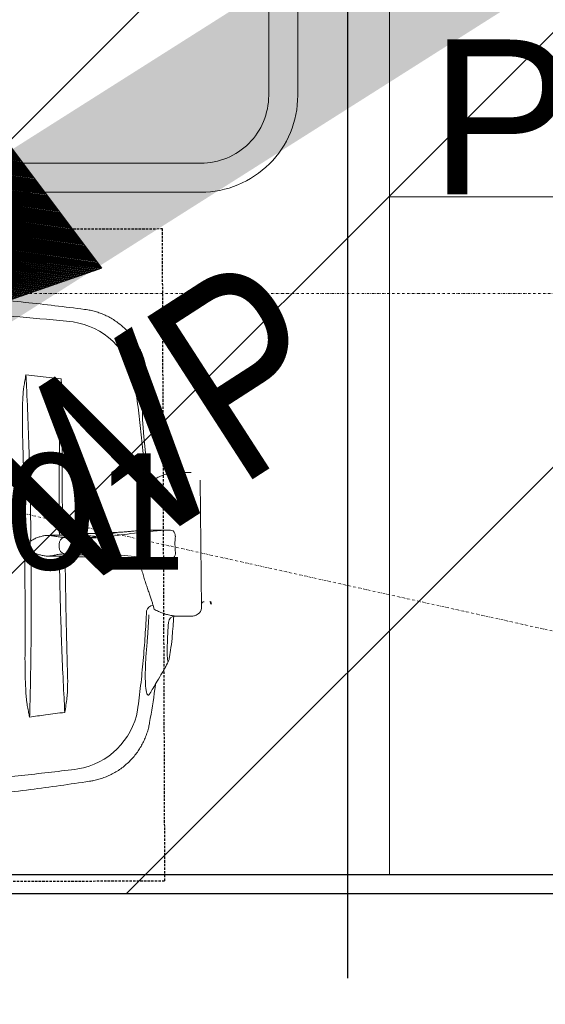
# Model space of a CAD drawing. Header units: millimetres. Extents: x 103872 to 294171, y 5570 to 32737.
# Tile 66 of 117: x 135067 to 135339, y 8443 to 8952. Entities that reach past the tile are written whole.
import ezdxf

# ---------------------------------------------------------------- set-up
doc = ezdxf.new("R2010")
doc.units = ezdxf.units.MM
doc.header["$LTSCALE"] = 2.5
doc.linetypes.add('11aa1PB-bd$0$11aa1PB-af$0$TRATTEGGIATA', pattern=[0.75, 0.5, -0.25])
doc.linetypes.add('DASHDOT2', pattern=[0.5, 0.25, -0.125, 0, -0.125])
for name, color, linetype, lineweight in [('00-ABM-PHE-DRAINAGE TEXT', 7, 'Continuous', 18), ('00-ABM-WASTE PIPE', 3, 'Continuous', 0), ('A - TEXT', 7, 'Continuous', 13), ('CKD Equipments', 252, 'Continuous', 0), ('Dimension', 40, 'Continuous', 0), ('Flow Direction', 1, 'Continuous', 0), ('FURNITURES', 30, 'Continuous', 15), ('K Equipment', 30, 'Continuous', 9), ('TEXT', 40, 'Continuous', 0), ('WALL', 132, 'Continuous', 25)]:
    doc.layers.add(name, color=color, linetype=linetype, lineweight=lineweight)
doc.layers.add('FAINTEQUIP', color=253, linetype='Continuous')
doc.layers.add('TEXT50', color=7, linetype='Continuous')
doc.styles.add('arial 0.80', font='arial.ttf', dxfattribs={"width": 0.8})
doc.styles.add('RG_3F_TITLE BLOCK_A1$0$A1 TBLOCK LBV$0$Style-arial', font='arial.ttf')
doc.styles.get("Standard").update_dxf_attribs({"font": 'GOTHIC.TTF'})
doc.styles.add('style1', font='arial.ttf', dxfattribs={"height": 150})
doc.dimstyles.new('AJKD_30', dxfattribs={"dimscale": 30, "dimtxt": 2, "dimasz": 1, "dimexe": 0.8, "dimexo": 0.8, "dimgap": 0.5, "dimtad": 1, "dimdec": 0, "dimzin": 0, "dimdsep": 46, "dimtxsty": 'Standard', "dimblk": 'ARCHTICK', "dimcen": 0.125, "dimclrd": 251, "dimclre": 251, "dimclrt": 42, "dimadec": 0, "dimazin": 0, "dimtfac": 1, "dimtdec": 0, "dimtix": 1, "dimtmove": 0, "dimatfit": 3, "dimfxl": 1, "dimtolj": 1, "dimtzin": 0, "dimarcsym": 1})
doc.dimstyles.get("Standard").update_dxf_attribs({"dimtxt": 0.18, "dimasz": 0.18, "dimexe": 0.18, "dimexo": 0.0625, "dimgap": 0.09, "dimtad": 0, "dimtih": 1, "dimtoh": 1, "dimdec": 4, "dimzin": 0, "dimdsep": 46, "dimtxsty": 'Standard', "dimcen": 0.09, "dimadec": 0, "dimazin": 0, "dimtfac": 1, "dimtdec": 4, "dimtofl": 0, "dimtmove": 0, "dimatfit": 3, "dimfxl": 1, "dimtolj": 1, "dimtzin": 0, "dimarcsym": 0})

# ---------------------------------------------------------------- blocks, each defined once
blk = doc.blocks.new('*U42')
at = {"color": 8}
blk.add_lwpolyline([(0, 0), (5962.2, 0), (5962.2, -10), (0, -10)], close=True, dxfattribs=at)
blk = doc.blocks.new('awreg')
at = {"layer": 'K Equipment', "color": 8}
for p, q in [((60804.5, 14506.41, -7.42), (60745.06, 14498.12, -7.42)), ((60804.5, 14506.41, -7.42), (60947.98, 14506.41, -7.42)), ((60853.28, 14486.4, -7.42), (60853.27, 14506.41, -7.42)), ((60899.2, 14486.4, -7.42), (60899.2, 14506.4, -7.42)), ((60947.98, 14506.41, -7.42), (61007.42, 14498.14, -7.42)), ((60713.49, 14498.12, -7.42), (60700.74, 14499.75, -7.42)), ((60713.49, 14498.12, -7.42), (60745.06, 14498.12, -7.42)), ((60866.24, 14496.41, -7.42), (60866.22, 14311.87, -7.42)), ((60886.24, 14496.4, -7.42), (60886.22, 14311.87, -7.42)), ((61038.98, 14498.13, -7.42), (61007.42, 14498.14, -7.42)), ((61038.98, 14498.13, -7.42), (61051.76, 14499.75, -7.42)), ((60720.25, 14494.67, -7.42), (60701.87, 14492.1, -7.42)), ((60720.25, 14494.67, -7.42), (60740.26, 14494.66, -7.42)), ((60804.51, 14486.4, -7.42), (60740.26, 14494.66, -7.42)), ((60947.98, 14486.41, -7.42), (61012.25, 14494.67, -7.42)), ((61032.24, 14494.67, -7.42), (61012.25, 14494.67, -7.42)), ((61032.24, 14494.67, -7.42), (61050.63, 14492.12, -7.42)), ((60804.51, 14486.4, -7.42), (60866.23, 14486.4, -7.42)), ((60886.25, 14486.4, -7.42), (60947.98, 14486.41, -7.42)), ((60701.19, 14430.21, -7.42), (61051.19, 14430.24, -7.42)), ((60701.19, 14415.21, -7.42), (61051.19, 14415.24, -7.42)), ((60741.2, 14224.36, -7.42), (60741.19, 14414.36, -7.42)), ((60651.19, 14380.2, -7.42), (60651.22, 13980.2, -7.42)), ((60666.19, 14380.21, -7.42), (60666.22, 13980.21, -7.42)), ((61086.19, 14380.24, -7.42), (61086.22, 13980.24, -7.42)), ((61101.19, 14380.24, -7.42), (61101.22, 13980.24, -7.42)), ((60651.19, 14314.35, -7.42), (60841.19, 14314.37, -7.42)), ((60701.22, 13945.21, -7.42), (61051.22, 13945.24, -7.42)), ((60701.22, 13930.21, -7.42), (61051.22, 13930.24, -7.42))]:
    blk.add_line(p, q, dxfattribs=at)
for centre, radius in [((60804.49, 14496.42, -7.42), 10), ((60947.95, 14496.42, -7.42), 10), ((60947.96, 14496.42, -7.42), 10), ((60741.19, 14314.36, -7.42), 50), ((60741.19, 14314.36, -7.42), 25)]:
    blk.add_circle(centre, radius, dxfattribs=at)
for centre, radius, start, end in [((60804.49, 14496.42, -7.42), 20.92, 28.5539, 159.6794), ((60947.96, 14496.43, -7.42), 20.92, 20.3274, 151.4528), ((60876.22, 14496.42, -7.42), 10, 0.0044, 180.0034), ((60707.62, 14496.89, -7.42), 7.49, 157.3857, 219.5836), ((61044.83, 14496.91, -7.42), 7.49, 320.4232, 22.6211), ((60804.49, 14496.42, -7.42), 20.92, 200.9658, 331.4528), ((60947.96, 14496.43, -7.42), 20.92, 208.5539, 339.0409), ((60701.19, 14380.21, -7.42), 50, 90.004, 180.004), ((61051.19, 14380.24, -7.42), 50, 0.004, 90.004), ((60701.19, 14380.21, -7.42), 35, 90.004, 180.004), ((61051.19, 14380.24, -7.42), 35, 0.004, 90.004), ((60876.22, 14311.87, -7.42), 10, 180.0034, 0.0034), ((60701.22, 13980.21, -7.42), 50, 180.004, 270.004), ((60701.22, 13980.21, -7.42), 35, 180.004, 270.004), ((61051.22, 13980.24, -7.42), 50, 270.004, 0.004), ((61051.22, 13980.24, -7.42), 35, 270.004, 0.004)]:
    blk.add_arc(centre, radius, start, end, dxfattribs=at)
blk = doc.blocks.new('G$C62143A14')
at = {"color": 8, "linetype": 'Continuous', "lineweight": 0}
for p, q in [((174.02, 78.58), (175.51, 78.6)), ((169.06, 73.73), (168.91, 73.48)), ((180.74, 73.61), (180.59, 73.86)), ((53.02, 62.85), (53.02, 62.86)), ((296.83, 65.48), (296.83, 65.47)), ((170.72, 59.96), (170.71, 59.95)), ((174.2, 50.13), (175.95, 50.15)), ((165.22, 36.62), (167.76, 36.65)), ((167.76, 36.65), (167.91, 23.62)), ((182.67, 36.81), (185.22, 36.83)), ((182.81, 23.78), (182.67, 36.81)), ((83.35, 31.96), (83.35, 31.96)), ((208.63, 30.26), (206.72, 30.77)), ((226.17, 34.33), (211.46, 33.05)), ((252.18, 33.41), (252.18, 33.41)), ((267.17, 33.94), (267.17, 33.94)), ((143.85, 30.09), (141.96, 29.54)), ((117.32, 21.61), (117.06, 21.67)), ((117.32, 21.61), (120.74, 21.13)), ((135.1, 22.21), (134.69, 22.24)), ((232.42, 22.7), (233.43, 22.86)), ((232.63, 22.72), (233.05, 22.8)), ((233.43, 22.86), (233.69, 22.92)), ((237.04, 24.06), (236.98, 23.98)), ((138.31, 18.59), (138.41, 9.59)), ((212.61, 10.39), (212.51, 19.39)), ((138.93, 7.79), (139.52, 6.83)), ((208.57, 5.87), (142.54, 5.16)), ((144.47, 0.35), (144.46, 0.34)), ((145.86, 0.26), (144.46, 0)), ((144.47, 0.35), (145.73, 0.58))]:
    blk.add_line(p, q, dxfattribs=at)
at = {"color": 8, "linetype": 'Continuous', "lineweight": 0, "flags": 128}
blk.add_lwpolyline([(252.17, 33.43), (252.43, 33.58), (252.93, 34.19), (252.63, 34.72), (251.55, 35.13), (249.67, 35.42), (247.1, 35.59), (243.8, 35.62), (239.98, 35.51), (235.58, 35.25), (231.03, 34.86), (226.17, 34.33), (226.17, 34.33), (226.17, 34.33)], dxfattribs=at)
at = {"color": 8, "linetype": 'Continuous', "lineweight": 0}
for centre, radius, start, end in [((267.68, 94.22), 5.1, 162.25, 162.5727), ((166.77, 65.44), 13.03, 78.4354, 93.3892), ((173.91, 75.19), 3.4, 88.0138, 169.0513), ((175.71, 75.21), 3.4, 12.1812, 93.2187), ((183.05, 65.63), 13.01, 87.8393, 102.8138), ((252.96, 76.9), 37.74, 281.6875, 351.5567), ((96.63, 75.22), 37.74, 189.6762, 259.5445), ((174.1, 53.58), 3.45, 188.5333, 271.7692), ((175.98, 53.6), 3.45, 269.4632, 352.6991), ((140.24, 29.98), 3.62, 1.801, 76.4249), ((212.72, 28.94), 4.3, 107.038, 162.1316), ((134.87, 18.77), 3.44, 356.8942, 86.3044), ((215.53, 20.35), 3.47, 94.0507, 168.164), ((171.26, 23.04), 4.5, 231.4199, 269.6002), ((179.47, 23.13), 4.5, 271.6322, 309.8125), ((141.91, 9.63), 3.5, 180.6162, 211.58), ((142.5, 8.66), 3.5, 211.58, 270.6162), ((144.42, 3.78), 1.4, 0.6162, 90.6162), ((145.68, 0.75), 0.175, 280.6162, 1.5356)]:
    blk.add_arc(centre, radius, start, end, dxfattribs=at)
for centre, major_axis, start_param, end_param in [((169.75, 70.56), (0.11, -10.5), 2.411328, 2.834153), ((174.44, 139.98), (0.89, -82.6), 5.55292, 5.600646), ((173.78, 139.97), (0.89, -82.6), 0.682539, 0.730265), ((179.96, 70.67), (0.11, -10.5), 3.449035, 3.871858), ((169.91, 64.96), (0.15, -14), 0.555229, 2.459054), ((179.92, 65.07), (0.15, -14), 3.824132, 5.727956), ((179.91, -88.67), (1.8, -166.89), 3.696821, 3.973461), ((173.23, -88.74), (1.8, -166.89), 2.309725, 2.586364)]:
    blk.add_ellipse(centre, major_axis=major_axis, ratio=0.087489, start_param=start_param, end_param=end_param, dxfattribs=at)
for points, knots in [([(296.81, 65.48), (298.08, 75.69), (300.71, 96.79), (303.47, 128.89), (305.24, 155.54), (305.68, 171.27), (305.65, 170.35)], [0, 0, 0, 0, 0.27832, 0.574596, 0.870871, 1, 1, 1, 1]), ([(41.94, 167.57), (41.94, 167.57), (42.68, 152.71), (45.01, 126.11), (48.47, 94.08), (51.55, 73.04), (53.04, 62.85)], [0, 0, 0, 0, 0.128959, 0.425292, 0.721626, 1, 1, 1, 1]), ([(59.43, 68.88), (58.27, 78.02), (57.21, 87.19), (55.28, 105.56), (54.41, 114.77), (53.63, 123.99)], [0, 0, 0, 0, 0.5, 0.5, 1, 1, 1, 1]), ([(294.9, 126.59), (294.32, 117.35), (293.65, 108.13), (292.12, 89.72), (291.25, 80.53), (290.3, 71.36)], [0, 0, 0, 0, 0.5, 0.5, 1, 1, 1, 1]), ([(119.9, 96.23), (128.99, 96.19), (138.1, 96.19), (156.34, 96.25), (165.47, 96.31), (179.17, 96.46), (183.74, 96.51), (192.87, 96.65), (197.43, 96.72), (211.1, 96.97), (220.2, 97.17), (229.28, 97.41)], [0, 0, 0, 0, 0.25, 0.25, 0.5, 0.5, 0.625, 0.625, 0.75, 0.75, 1, 1, 1, 1]), ([(229.28, 97.41), (231.6, 97.47), (233.91, 97.52), (238.54, 97.58), (240.85, 97.59), (245.47, 97.55), (247.78, 97.51), (251.23, 97.35), (252.38, 97.29), (254.1, 97.15), (254.68, 97.1), (255.82, 96.97), (256.39, 96.9), (256.96, 96.81)], [0, 0, 0, 0, 0.25, 0.25, 0.5, 0.5, 0.75, 0.75, 0.875, 0.875, 0.9375, 0.9375, 1, 1, 1, 1]), ([(256.96, 96.81), (257.94, 96.66), (258.92, 96.49), (260.38, 96.24), (260.87, 96.15), (261.6, 96.02), (261.85, 95.98), (262.21, 95.91), (262.34, 95.89), (262.52, 95.85), (262.58, 95.84), (262.7, 95.81), (262.76, 95.8), (262.82, 95.78)], [0, 0, 0, 0, 0.5, 0.5, 0.75, 0.75, 0.875, 0.875, 0.9375, 0.9375, 0.96875, 0.96875, 1, 1, 1, 1]), ([(86.37, 93.88), (86.33, 93.86), (86.29, 93.85), (86.24, 93.84), (86.24, 93.83), (86.23, 93.83), (86.22, 93.83)], [0, 0, 0, 0, 0.0001941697, 0.0001941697, 0.0001941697, 0.0002311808, 0.0002311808, 0.0002311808, 0.0002311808]), ([(86.37, 93.88), (86.43, 93.9), (86.49, 93.91), (86.61, 93.94), (86.67, 93.96), (86.86, 94), (86.98, 94.02), (87.34, 94.1), (87.59, 94.15), (88.32, 94.3), (88.81, 94.39), (90.28, 94.68), (91.26, 94.86), (92.25, 95.04)], [0, 0, 0, 0, 0.03125, 0.03125, 0.0625, 0.0625, 0.125, 0.125, 0.25, 0.25, 0.5, 0.5, 1, 1, 1, 1]), ([(92.25, 95.04), (92.81, 95.14), (93.38, 95.23), (94.53, 95.38), (95.1, 95.44), (96.81, 95.62), (97.96, 95.71), (101.41, 95.93), (103.71, 96.03), (108.32, 96.16), (110.63, 96.2), (115.26, 96.24), (117.58, 96.24), (119.9, 96.23)], [0, 0, 0, 0, 0.0625, 0.0625, 0.125, 0.125, 0.25, 0.25, 0.5, 0.5, 0.75, 0.75, 1, 1, 1, 1]), ([(170, 93.07), (166.71, 93.04), (163.43, 93.02), (156.86, 92.99), (153.58, 92.98), (143.76, 92.97), (137.25, 93), (117.82, 93.15), (105, 93.36), (92.31, 93.68)], [0, 0, 0, 0, 0.125, 0.125, 0.25, 0.25, 0.5, 0.5, 1, 1, 1, 1]), ([(171.15, 91.57), (170.99, 91.27), (170.85, 90.97), (170.6, 90.35), (170.48, 90.04), (170.16, 89.1), (169.97, 88.46), (169.66, 87.18), (169.54, 86.53), (169.37, 85.23), (169.33, 84.57), (169.35, 83.91)], [0, 0, 0, 0, 0.125, 0.125, 0.25, 0.25, 0.5, 0.5, 0.75, 0.75, 1, 1, 1, 1]), ([(171.15, 91.57), (171.34, 91.9), (171.52, 92.23), (171.87, 92.9), (172.05, 93.23), (172.23, 93.56)], [0, 0, 0, 0, 0.5, 0.5, 1, 1, 1, 1]), ([(178.1, 91.64), (177.92, 91.97), (177.73, 92.3), (177.36, 92.95), (177.17, 93.28), (176.99, 93.61)], [0, 0, 0, 0, 0.5, 0.5, 1, 1, 1, 1]), ([(180.07, 84.02), (180.08, 84.68), (180.02, 85.34), (179.83, 86.64), (179.69, 87.28), (179.35, 88.56), (179.16, 89.19), (178.81, 90.13), (178.69, 90.44), (178.42, 91.05), (178.27, 91.35), (178.1, 91.64)], [0, 0, 0, 0, 0.25, 0.25, 0.5, 0.5, 0.75, 0.75, 0.875, 0.875, 1, 1, 1, 1]), ([(256.93, 95.45), (244.25, 94.86), (231.42, 94.38), (215.18, 93.9), (211.92, 93.81), (205.4, 93.64), (202.13, 93.57), (192.33, 93.36), (185.79, 93.25), (179.23, 93.17)], [0, 0, 0, 0, 0.5, 0.5, 0.625, 0.625, 0.75, 0.75, 1, 1, 1, 1]), ([(262.81, 95.75), (262.86, 95.75), (262.9, 95.74), (262.95, 95.73), (262.96, 95.73), (262.97, 95.73), (262.97, 95.73)], [0, 0, 0, 0, 0.0002027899, 0.0002027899, 0.0002027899, 0.000241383, 0.000241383, 0.000241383, 0.000241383]), ([(262.82, 95.78), (262.86, 95.76), (262.91, 95.75), (262.95, 95.74), (262.96, 95.73), (262.97, 95.73), (262.97, 95.73)], [0, 0, 0, 0, 0.0002012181, 0.0002012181, 0.0002012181, 0.0002381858, 0.0002381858, 0.0002381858, 0.0002381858]), ([(169.92, 80.57), (169.82, 80.92), (169.72, 81.38), (169.58, 82.21), (169.53, 82.52), (169.44, 83.17), (169.4, 83.53), (169.35, 83.91)], [0, 0, 0, 0, 0.5, 0.5, 0.75, 0.75, 1, 1, 1, 1]), ([(180.07, 84.02), (180.03, 83.65), (180, 83.29), (179.92, 82.63), (179.88, 82.32), (179.76, 81.49), (179.67, 81.03), (179.58, 80.67)], [0, 0, 0, 0, 0.25, 0.25, 0.5, 0.5, 1, 1, 1, 1]), ([(96.1, 76.05), (101.78, 76.36), (107.49, 76.64), (119.01, 77.14), (124.81, 77.37), (136.49, 77.77), (142.37, 77.94), (154.17, 78.23), (160.07, 78.35), (166, 78.44)], [0, 0, 0, 0, 0.25, 0.25, 0.5, 0.5, 0.75, 0.75, 1, 1, 1, 1]), ([(169.38, 78.2), (169.38, 77.64), (169.37, 77.11), (169.34, 76.09), (169.32, 75.63), (169.26, 74.82), (169.23, 74.49), (169.15, 73.98), (169.1, 73.81), (169.06, 73.73)], [0, 0, 0, 0, 0.25, 0.25, 0.5, 0.5, 0.75, 0.75, 1, 1, 1, 1]), ([(180.59, 73.86), (180.54, 73.93), (180.49, 74.1), (180.4, 74.61), (180.35, 74.94), (180.28, 75.75), (180.25, 76.21), (180.2, 77.23), (180.18, 77.76), (180.17, 78.32)], [0, 0, 0, 0, 0.25, 0.25, 0.5, 0.5, 0.75, 0.75, 1, 1, 1, 1]), ([(184.01, 76.87), (183.78, 76.85), (183.56, 76.81), (183.13, 76.68), (182.92, 76.6), (182.53, 76.4), (182.34, 76.29), (181.99, 76.03), (181.83, 75.89), (181.54, 75.59), (181.41, 75.43), (181.18, 75.09), (181.09, 74.92), (180.93, 74.56), (180.87, 74.37), (180.8, 74.09), (180.78, 73.99), (180.75, 73.8), (180.75, 73.71), (180.74, 73.61)], [0, 0, 0, 0, 0.125, 0.125, 0.25, 0.25, 0.375, 0.375, 0.5, 0.5, 0.625, 0.625, 0.75, 0.75, 0.875, 0.875, 0.9375, 0.9375, 1, 1, 1, 1]), ([(183.54, 78.63), (189.46, 78.67), (195.37, 78.68), (207.15, 78.64), (213.04, 78.59), (224.74, 78.44), (230.55, 78.34), (242.08, 78.08), (247.81, 77.92), (253.48, 77.74)], [0, 0, 0, 0, 0.25, 0.25, 0.5, 0.5, 0.75, 0.75, 1, 1, 1, 1]), ([(239.78, 76.9), (242.06, 76.87), (244.32, 76.84), (247.72, 76.85), (248.85, 76.86), (251.11, 76.91), (252.24, 76.94), (253.37, 77)], [0, 0, 0, 0, 0.5, 0.5, 0.75, 0.75, 1, 1, 1, 1]), ([(110.02, 74.3), (107.71, 74.23), (105.4, 74.19), (101.95, 74.23), (100.79, 74.25), (99.07, 74.33), (98.49, 74.36), (97.34, 74.45), (96.77, 74.5), (96.19, 74.57)], [0, 0, 0, 0, 0.5, 0.5, 0.75, 0.75, 0.875, 0.875, 1, 1, 1, 1]), ([(165.28, 75.49), (160.66, 75.42), (156.04, 75.35), (146.8, 75.19), (142.19, 75.1), (128.37, 74.8), (119.18, 74.57), (110.02, 74.3)], [0, 0, 0, 0, 0.25, 0.25, 0.5, 0.5, 1, 1, 1, 1]), ([(165.48, 75.48), (165.71, 75.47), (165.93, 75.44), (166.36, 75.37), (166.58, 75.32), (166.98, 75.21), (167.17, 75.14), (167.54, 74.99), (167.7, 74.9), (168.01, 74.72), (168.15, 74.62), (168.39, 74.41), (168.5, 74.3), (168.67, 74.08), (168.74, 73.96), (168.82, 73.78), (168.85, 73.72), (168.88, 73.6), (168.9, 73.54), (168.91, 73.48)], [0, 0, 0, 0, 0.125, 0.125, 0.25, 0.25, 0.375, 0.375, 0.5, 0.5, 0.625, 0.625, 0.75, 0.75, 0.875, 0.875, 0.9375, 0.9375, 1, 1, 1, 1]), ([(170.03, 64.96), (170.03, 65.38), (170.03, 66.4), (170.07, 67.93), (170.16, 69.3), (170.29, 70.16), (170.43, 70.49), (170.51, 70.29), (170.53, 70.22)], [0, 0, 0, 0, 0.132098, 0.323567, 0.515414, 0.707812, 0.900839, 1, 1, 1, 1]), ([(170.53, 70.22), (170.56, 70.18), (170.64, 70.06), (170.77, 69.22), (170.89, 67.85), (170.96, 66.34), (170.99, 64.75), (170.98, 63.15), (170.92, 61.54), (170.82, 60.3), (170.72, 59.92), (170.68, 59.74)], [0, 0, 0, 0, 0.060949, 0.185979, 0.310678, 0.434944, 0.512561, 0.636279, 0.760031, 0.884003, 1, 1, 1, 1]), ([(178.86, 65.06), (178.85, 65.24), (178.85, 66.03), (178.86, 66.8), (178.88, 67.62), (178.9, 67.86), (178.91, 68.1)], [0, 0, 0, 0, 0.170805, 0.715603, 0.716948, 1, 1, 1, 1]), ([(178.91, 68.1), (178.93, 68.35), (178.96, 69.1), (179.06, 69.93), (179.21, 70.49), (179.32, 70.34), (179.37, 70.26)], [0, 0, 0, 0, 0.138475, 0.425595, 0.712972, 1, 1, 1, 1]), ([(179.37, 70.26), (179.42, 70.07), (179.53, 69.69), (179.66, 68.44), (179.75, 66.86), (179.79, 65.29), (179.79, 63.72), (179.76, 62.22), (179.67, 60.89), (179.58, 60.12), (179.52, 60.01), (179.51, 60)], [0, 0, 0, 0, 0.12873, 0.257, 0.385041, 0.513034, 0.593354, 0.721934, 0.850956, 0.980313, 1, 1, 1, 1]), ([(53.02, 62.86), (53.14, 62.13), (53.4, 60.52), (54.04, 58.07), (54.88, 55.5), (55.92, 53), (57.17, 50.5), (58.66, 48.03), (60.38, 45.63), (62.27, 43.4), (64.29, 41.35), (66.44, 39.49), (68.7, 37.81), (71.05, 36.33), (73.48, 35.04), (75.96, 33.95), (78.49, 33.05), (80.95, 32.36), (82.58, 32.05), (83.34, 31.91)], [0, 0, 0, 0, 0.047522, 0.105774, 0.164129, 0.222565, 0.281067, 0.345588, 0.409388, 0.472348, 0.534521, 0.59595, 0.656664, 0.716682, 0.776014, 0.834663, 0.892623, 0.94988, 1, 1, 1, 1]), ([(168.89, 63.67), (168.88, 62.02), (168.87, 59.26), (168.81, 55.52), (168.73, 52.37), (168.62, 49.31), (168.49, 46.4), (168.34, 43.67), (168.17, 41.14), (167.98, 38.76), (167.84, 37.35), (167.76, 36.65)], [0, 0, 0, 0, 0.155431, 0.25949, 0.363548, 0.470649, 0.57775, 0.681803, 0.785857, 0.892928, 1, 1, 1, 1]), ([(170.68, 59.74), (170.68, 59.72), (170.63, 59.47), (170.51, 59.52), (170.35, 59.99), (170.21, 61.08), (170.1, 62.6), (170.05, 63.98), (170.04, 64.77), (170.03, 64.96)], [0, 0, 0, 0, 0.0125521, 0.1986893, 0.3850478, 0.5712562, 0.7570178, 0.9421233, 1, 1, 1, 1]), ([(179.51, 60), (179.47, 59.87), (179.38, 59.61), (179.22, 59.93), (179.07, 60.79), (178.95, 62.14), (178.88, 63.64), (178.86, 64.65), (178.86, 65.06)], [0, 0, 0, 0, 0.154069, 0.335329, 0.515993, 0.696154, 0.875964, 1, 1, 1, 1]), ([(182.67, 36.81), (182.55, 37.86), (182.33, 39.6), (182.06, 42.44), (181.85, 45.05), (181.65, 47.86), (181.46, 50.83), (181.31, 53.9), (181.17, 57.09), (181.05, 60.39), (180.99, 62.66), (180.97, 63.8)], [0, 0, 0, 0, 0.1578809, 0.261641, 0.3654014, 0.4721602, 0.5789187, 0.6826798, 0.7864408, 0.8932205, 1, 1, 1, 1]), ([(267.18, 33.88), (267.25, 33.89), (268.2, 34.05), (270, 34.52), (272.58, 35.32), (275.08, 36.33), (277.52, 37.51), (279.94, 38.92), (282.31, 40.55), (284.6, 42.42), (286.71, 44.43), (288.63, 46.57), (290.36, 48.83), (291.9, 51.18), (293.24, 53.62), (294.38, 56.11), (295.32, 58.66), (296.06, 61.24), (296.57, 63.51), (296.75, 64.93), (296.82, 65.48)], [0, 0, 0, 0, 0.0043, 0.062427, 0.120682, 0.179038, 0.237474, 0.295974, 0.360442, 0.424188, 0.487097, 0.549223, 0.610606, 0.671276, 0.731251, 0.79054, 0.849146, 0.907063, 0.964275, 1, 1, 1, 1]), ([(141.09, 33.5), (136.79, 33.72), (128.2, 34.17), (115.35, 35.2), (102.53, 36.47), (94.03, 37.56), (89.78, 38.11)], [0, 0, 0, 0, 0.249503, 0.499005, 0.749503, 1, 1, 1, 1]), ([(165.22, 36.62), (164.35, 36.43), (162.5, 36.03), (159.79, 35.31), (157.08, 34.49), (154.48, 33.64), (152.02, 32.79), (149.73, 31.98), (147.6, 31.24), (145.61, 30.58), (144.44, 30.25), (143.85, 30.09)], [0, 0, 0, 0, 0.099727, 0.210626, 0.321535, 0.435425, 0.549315, 0.660296, 0.771268, 0.885644, 1, 1, 1, 1]), ([(206.72, 30.77), (206.15, 30.91), (205.01, 31.2), (203.04, 31.8), (200.88, 32.5), (198.55, 33.27), (196.09, 34.06), (193.5, 34.86), (190.75, 35.62), (187.98, 36.3), (186.1, 36.67), (185.22, 36.83)], [0, 0, 0, 0, 0.110862, 0.221742, 0.336208, 0.450686, 0.561628, 0.67257, 0.786427, 0.900273, 1, 1, 1, 1]), ([(260.61, 39.95), (256.39, 39.31), (247.95, 38.05), (235.18, 36.5), (222.34, 35.19), (213.72, 34.55), (209.42, 34.23)], [0, 0, 0, 0, 0.249503, 0.499006, 0.749503, 1, 1, 1, 1]), ([(83.34, 31.92), (89.09, 30.92), (95.7, 29.76), (102.37, 28.98), (103.24, 28.87)], [0, 0, 0, 0, 0.868162, 1, 1, 1, 1]), ([(124.33, 33.23), (124.33, 33.23), (123.07, 33.22), (120.51, 33.66), (116.51, 33.85), (112.39, 34.08), (108.39, 34.16), (104.84, 34.13), (101.9, 33.97), (99.62, 33.68), (98.11, 33.28), (97.48, 32.77), (97.56, 32.26), (98.19, 31.89), (98.42, 31.76)], [0, 0, 0, 0, 0.000001, 0.077483, 0.156444, 0.251386, 0.349178, 0.444652, 0.543049, 0.640373, 0.740767, 0.840327, 0.943106, 1, 1, 1, 1]), ([(98.42, 31.71), (99.33, 31.18), (101.46, 29.93), (105, 27.84), (109.19, 25.36), (112.16, 23.59), (115.1, 22.21)], [0, 0, 0, 0, 0.179067, 0.418189, 0.690626, 1, 1, 1, 1]), ([(124.33, 33.23), (124.33, 33.23), (124.33, 33.23), (124.33, 33.23), (124.33, 33.23), (124.33, 33.23), (124.33, 33.23)], [0, 0, 0, 0, 0.000000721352, 0.000000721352, 0.000000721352, 0.000001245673, 0.000001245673, 0.000001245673, 0.000001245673]), ([(124.33, 33.23), (124.33, 33.23), (124.33, 33.23), (124.33, 33.23), (124.33, 33.23), (124.33, 33.23)], [0, 0, 0, 0, 0.341802, 0.948176, 1, 1, 1, 1]), ([(139.07, 32.27), (136.61, 32.4), (134.15, 32.55), (130.47, 32.78), (128.62, 32.91), (126.48, 33.07), (125.4, 33.15), (124.94, 33.18), (124.64, 33.21), (124.48, 33.22), (124.33, 33.23)], [0, 0, 0, 0, 0.5, 0.5, 0.75, 0.875, 0.9375, 0.96875, 0.96875, 1, 1, 1, 1]), ([(236.98, 23.98), (238.25, 24.77), (240.79, 26.37), (244.68, 28.79), (248.48, 31.14), (250.98, 32.67), (252.16, 33.4)], [0, 0, 0, 0, 0.2528454, 0.5089886, 0.7672662, 1, 1, 1, 1]), ([(247.32, 30.42), (248.21, 30.54), (254.86, 31.47), (261.46, 32.77), (267.18, 33.9)], [0, 0, 0, 0, 0.132817, 1, 1, 1, 1]), ([(141.96, 29.54), (141.52, 28.82), (141.13, 28.08), (140.42, 26.57), (140.11, 25.81), (139.56, 24.26), (139.32, 23.47), (138.93, 21.88), (138.77, 21.08), (138.65, 20.27)], [0, 0, 0, 0, 0.25, 0.25, 0.5, 0.5, 0.75, 0.75, 1, 1, 1, 1]), ([(212.14, 21.06), (212, 21.87), (211.82, 22.67), (211.39, 24.25), (211.14, 25.03), (210.56, 26.56), (210.23, 27.32), (209.49, 28.81), (209.08, 29.54), (208.63, 30.26)], [0, 0, 0, 0, 0.25, 0.25, 0.5, 0.5, 0.75, 0.75, 1, 1, 1, 1]), ([(134.69, 22.24), (133.57, 22.31), (131.28, 22.45), (127.99, 22.61), (124.87, 22.73), (122.08, 22.8), (119.64, 22.82), (117.67, 22.78), (116.18, 22.69), (115.26, 22.56), (114.89, 22.37), (115.12, 22.15), (115.88, 21.89), (116.84, 21.7), (117.32, 21.61)], [0, 0, 0, 0, 0.0820775, 0.1665466, 0.2486247, 0.333071, 0.415408, 0.5001276, 0.5825184, 0.6672865, 0.7498339, 0.8347659, 0.9162327, 1, 1, 1, 1]), ([(120.74, 21.13), (122.71, 20.79), (125.41, 20.33), (128.26, 20.2), (129.04, 20.16)], [0, 0, 0, 0, 0.7275248, 1, 1, 1, 1]), ([(167.91, 23.62), (167.91, 23.11), (167.92, 22.17), (168.08, 20.79), (168.33, 19.95), (168.45, 19.52)], [0, 0, 0, 0, 0.374373, 0.684718, 1, 1, 1, 1]), ([(182.35, 19.67), (182.48, 20.15), (182.84, 21.5), (182.82, 22.88), (182.81, 23.78)], [0, 0, 0, 0, 0.3484193, 1, 1, 1, 1]), ([(212.51, 19.39), (212.44, 19.64), (212.39, 19.8), (212.27, 20.31), (212.21, 20.65), (212.14, 21.06)], [0, 0, 0, 0, 0.5, 0.5, 1, 1, 1, 1]), ([(212.29, 20.26), (212.39, 20.27), (212.49, 20.28), (212.59, 20.28), (213.82, 20.36), (216.88, 20.56), (219.93, 20.94), (221.75, 21.17)], [-0.033141, -0.033141, -0.033141, -0.033141, 0, 0, 0, 0.400839, 1, 1, 1, 1]), ([(215.28, 23.8), (215.54, 23.84), (215.8, 23.87), (216.05, 23.87), (216.05, 23.87)], [0, 0, 0, 0, 0.9999461, 1, 1, 1, 1]), ([(216.05, 23.87), (216.05, 23.87), (217.12, 24.42), (219.72, 23.83), (223.12, 24.3), (226.46, 24.36), (229.43, 24.48), (232.04, 24.53), (234.15, 24.52), (235.76, 24.46), (236.76, 24.34), (237.2, 24.2), (237.08, 24.09), (237.04, 24.06)], [0, 0, 0, 0, 0.000001, 0.102794, 0.208141, 0.312848, 0.420372, 0.524648, 0.631769, 0.736112, 0.843311, 0.947618, 1, 1, 1, 1]), ([(221.75, 21.15), (222.36, 21.19), (226.04, 21.43), (229.51, 22.12), (232.42, 22.7)], [0, 0, 0, 0, 0.163282, 1, 1, 1, 1]), ([(233.69, 22.9), (233.96, 22.96), (234.67, 23.1), (235.44, 23.31), (236.14, 23.55), (236.6, 23.73), (236.91, 23.92), (236.98, 23.97)], [0, 0, 0, 0, 0.216023, 0.560392, 0.763973, 0.942309, 1, 1, 1, 1]), ([(129.04, 20.17), (130.87, 19.98), (133.92, 19.66), (136.99, 19.54), (138.22, 19.48)], [0, 0, 0, 0, 0.598702, 1, 1, 1, 1]), ([(138.65, 20.27), (138.59, 19.85), (138.53, 19.52), (138.42, 19.01), (138.38, 18.84), (138.31, 18.59)], [0, 0, 0, 0, 0.5, 0.5, 1, 1, 1, 1]), ([(171.23, 18.54), (172.61, 18.71), (174, 18.81), (176.82, 18.84), (178.22, 18.77), (179.6, 18.63)], [0, 0, 0, 0, 0.5, 0.5, 1, 1, 1, 1])]:
    blk.add_open_spline(points, degree=3, knots=knots, dxfattribs=at)
for points in [[(87.34, 85.58), (86.98, 88.33), (86.61, 91.08), (86.22, 93.83)], [(92.31, 93.68), (90.3, 93.74), (88.27, 93.79), (86.22, 93.83)], [(170, 93.07), (170.74, 93.24), (171.48, 93.4), (172.23, 93.56)], [(172.23, 93.56), (173.81, 93.57), (175.4, 93.59), (176.99, 93.61)], [(179.23, 93.17), (178.48, 93.32), (177.74, 93.47), (176.99, 93.61)], [(262.97, 95.73), (260.94, 95.65), (258.92, 95.56), (256.93, 95.45)], [(262.97, 95.73), (262.52, 91.76), (262.09, 87.8), (261.67, 83.83)], [(88.61, 75.73), (88.23, 79.01), (87.82, 82.3), (87.34, 85.58)], [(169.35, 83.91), (169.36, 82), (169.37, 80.1), (169.38, 78.2)], [(180.17, 78.32), (180.13, 80.22), (180.1, 82.12), (180.07, 84.02)], [(261.67, 83.83), (261.43, 81.75), (261.2, 79.66), (260.99, 77.58)], [(184.01, 76.87), (184.12, 76.89), (184.22, 76.89), (184.33, 76.89)], [(184.33, 76.89), (202.89, 77.04), (221.37, 77.05), (239.78, 76.9)], [(253.37, 77), (255.9, 77.14), (258.44, 77.35), (260.99, 77.58)], [(253.48, 77.74), (255.95, 77.66), (258.46, 77.61), (260.99, 77.58)], [(88.61, 75.73), (91.14, 75.81), (93.64, 75.92), (96.1, 76.05)], [(96.19, 74.57), (93.65, 74.86), (91.13, 75.28), (88.61, 75.73)], [(165.48, 75.48), (165.41, 75.48), (165.35, 75.49), (165.28, 75.49)], [(168.91, 73.48), (168.9, 70.21), (168.9, 66.94), (168.89, 63.67)], [(180.97, 63.8), (180.89, 67.07), (180.82, 70.34), (180.74, 73.61)]]:
    blk.add_open_spline(points, degree=3, dxfattribs=at)
at = {"layer": 'FAINTEQUIP', "color": 8, "linetype": '11aa1PB-bd$0$11aa1PB-af$0$TRATTEGGIATA'}
blk.add_lwpolyline([(337, 429.45), (338.5, 25.45), (1.5, 24.2), (0, 428.19), (337, 429.45)], dxfattribs=at)
at = {"layer": 'TEXT50', "color": 8}
blk.add_arc((211.02, 31.85), 2.87, 123.9594, 213.5681, dxfattribs=at)
blk = doc.blocks.new('ARCH')
at = {"layer": 'CKD Equipments', "color": 8}
for p, q in [((116420.83, 8510.58), (116420.83, 9960.58)), ((116420.83, 8860.58), (117070.83, 8860.58))]:
    blk.add_line(p, q, dxfattribs=at)
at = {"layer": 'K Equipment', "color": 8, "linetype": 'DASHDOT2', "lineweight": 5, "ltscale": 2}
blk.add_line((117070.83, 8510.58), (115720.83, 8810.58), dxfattribs=at)
blk.add_lwpolyline([(117070.83, 8810.58), (115720.83, 8810.58), (115720.83, 8510.58), (117070.83, 8510.58)], close=True, dxfattribs=at)
at = {"layer": 'CKD Equipments', "color": 8, "ltscale": 0.25, "rotation": 90}
blk.add_blockref('G$C62143A14', (116328.92, 8505.63), dxfattribs=at)
at = {"layer": 'FURNITURES', "color": 8, "rotation": 89.99999999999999}
blk.add_blockref('awreg', (130303.69, -51788.28), dxfattribs=at)
at = {"layer": 'WALL', "color": 8}
blk.add_blockref('*U42', (115720.83, 8510.58), dxfattribs=at)
at = {"layer": 'A - TEXT', "color": 8, "insert": (116162.03, 8728.04, 0.21), "char_height": 60, "attachment_point": 2, "style": 'style1'}
blk.add_mtext_dynamic_manual_height_columns('\\A1;EXT -01', width=341.9541, gutter_width=1.8, heights=[0], dxfattribs=at)
at = {"layer": 'TEXT', "color": 0, "insert": (116093.59, 8941.84), "char_height": 80, "width": 1274.1935, "attachment_point": 1, "style": 'RG_3F_TITLE BLOCK_A1$0$A1 TBLOCK LBV$0$Style-arial'}
blk.add_mtext('\\pi347.87439;POT WASH', dxfattribs=at)
blk = doc.blocks.new('_ArchTick')
at = {"color": 0, "linetype": 'ByBlock', "const_width": 0.15}
blk.add_lwpolyline([(-0.5, -0.5), (0.5, 0.5)], dxfattribs=at)
blk = doc.blocks.new('arrow direction')
at = {"linetype": 'Continuous'}
h = blk.add_hatch(dxfattribs=at)
h.set_pattern_fill('ANSI31', color=256, scale=1.5)
h.set_pattern_definition([(45, (14896.56726, 162392.98008), (-0.13258252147, 0.13258252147), [])])
h.paths.add_polyline_path([(-46.29, -29.66), (46.29, 0), (24.24, 7.06), (-46.29, 29.66)])
blk.add_lwpolyline([(-46.29, -29.66), (46.29, 0), (46.29, 0), (-46.29, 29.66)], close=True, dxfattribs=at)

msp = doc.modelspace()

# ---------------------------------------------------------------- block references
at = {"layer": 'Dimension'}
msp.add_blockref('ARCH', (18837.33, 0), dxfattribs=at)

# ---------------------------------------------------------------- next in the draw order: block references
msp.add_blockref('ARCH', (-8807.98, 0), dxfattribs=at)

# ---------------------------------------------------------------- next in the draw order: hatches: boundary and pattern name
h = msp.add_hatch(dxfattribs=at)
h.set_pattern_fill('ANSI31', color=5, scale=50)
h.paths.add_polyline_path([(137058.16, 13210.58), (134558.16, 13210.58), (134558.16, 8500.58), (137058.16, 8500.58)])

# ---------------------------------------------------------------- next in the draw order: linework, layer by layer
at = {"layer": '00-ABM-WASTE PIPE', "const_width": 75}
msp.add_lwpolyline([(134651.42, 8579.46), (135413.27, 9062.49)], dxfattribs=at)
at = {"layer": 'Dimension', "color": 5}
msp.add_lwpolyline([(137058.16, 13210.58), (134558.16, 13210.58), (134558.16, 8500.58), (137058.16, 8500.58)], close=True, dxfattribs=at)

# ---------------------------------------------------------------- next in the draw order: block references
at = {"layer": 'Flow Direction', "xscale": -1.657176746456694, "yscale": 1.657176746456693, "zscale": 1.657176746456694, "rotation": 36.91466539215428}
msp.add_blockref('arrow direction', (135018.79, 8816.87, -7.42), dxfattribs=at)

# ---------------------------------------------------------------- next in the draw order: texts
at = {"layer": '00-ABM-PHE-DRAINAGE TEXT', "style": 'arial 0.80', "width": 0.8}
msp.add_text('80 MM WP', height=100, rotation=32.8683, dxfattribs=at).set_placement((134778.25, 8450.24))

# ---------------------------------------------------------------- next in the draw order: leaders
at = {"layer": '00-ABM-PHE-DRAINAGE TEXT'}
msp.add_leader([(134614.03, 8555.76), (134890.25, 8253.13), (135502.93, 8253.13)], dimstyle='Standard', override={"dimasz": 100}, dxfattribs=at)
at = {"layer": 'Dimension'}
msp.add_leader([(135104.8, 9228.15), (135236.41, 9054.45), (135236.41, 8457.05)], dimstyle='AJKD_30', override={"dimgap": 0.5, "dimtad": 0, "dimfxl": 10, "dimfxlon": 1}, dxfattribs=at)

doc.saveas('drawing.dxf')
